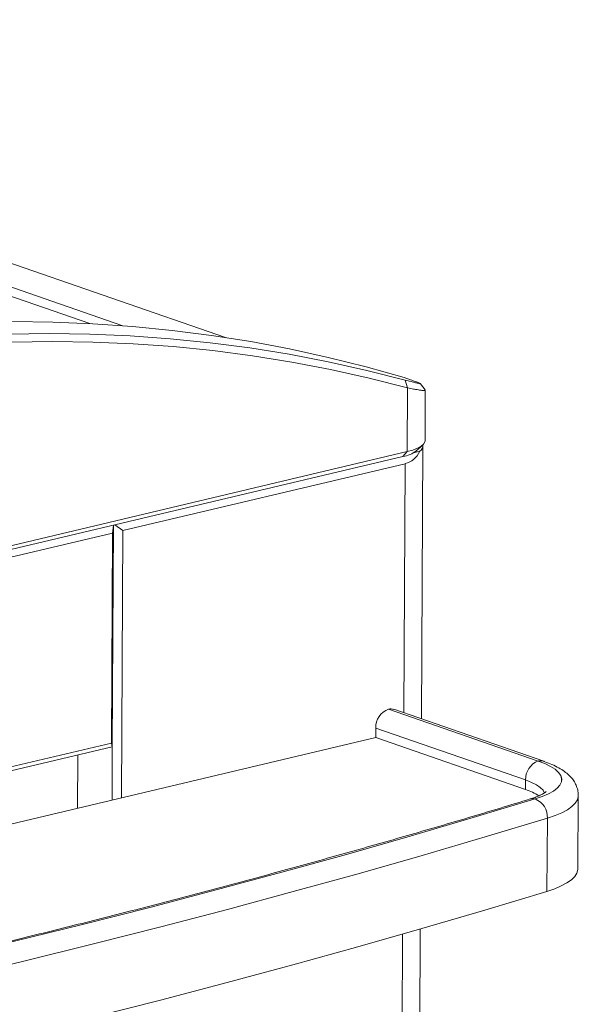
# Model space of a CAD drawing. Header units: millimetres. Extents: x 0 to 420, y 0 to 297.
# Tile 130 of 131: x 390 to 397, y 141 to 152. Entities that reach past the tile are written whole.
import ezdxf

# ---------------------------------------------------------------- set-up
doc = ezdxf.new("R2010")
doc.units = ezdxf.units.MM

msp = doc.modelspace()

# ---------------------------------------------------------------- linework, layer by layer
at = {"color": 7, "linetype": 'Continuous', "lineweight": 18}
for p, q in [((392.625, 148.651), (381.588, 152.477)), ((381.098, 152.361), (391.391, 148.793)), ((390.992, 148.819), (381.036, 152.27)), ((394.851, 148.142), (394.774, 148.169)), ((394.788, 148.139), (394.816, 148.045)), ((395.028, 148.02), (394.973, 148.095)), ((394.812, 147.277), (394.816, 148.045)), ((395.026, 147.408), (395.029, 148.018)), ((395.027, 148.021), (395.028, 148.02)), ((394.921, 147.286), (394.998, 147.356)), ((394.982, 144.06), (394.999, 147.34)), ((377.857, 143.252), (394.812, 147.277)), ((394.812, 147.277), (394.76, 147.218)), ((394.963, 147.281), (394.887, 147.263)), ((394.76, 147.218), (377.805, 143.194)), ((391.388, 146.326), (394.785, 147.132)), ((391.292, 146.395), (391.388, 146.326)), ((381.35, 143.943), (391.266, 146.297)), ((391.253, 143.769), (391.266, 146.297)), ((391.262, 143.724), (391.276, 146.391)), ((391.266, 146.297), (391.275, 146.391)), ((391.388, 146.326), (391.372, 143.108)), ((394.586, 144.177), (396.389, 143.552)), ((394.587, 144.177), (394.586, 144.177)), ((396.389, 143.552), (394.587, 144.177)), ((396.454, 143.55), (394.651, 144.175)), ((396.235, 143.325), (394.432, 143.949)), ((394.432, 143.835), (394.432, 143.949)), ((394.432, 143.835), (378.557, 140.067)), ((396.234, 143.21), (394.432, 143.835)), ((381.224, 141.342), (391.262, 143.724)), ((391.253, 143.769), (381.337, 141.415)), ((391.262, 143.724), (391.253, 143.769)), ((391.259, 143.081), (391.262, 143.724)), ((390.845, 142.983), (390.849, 143.626)), ((396.234, 143.21), (396.235, 143.325)), ((396.866, 142.255), (396.87, 143.136)), ((396.498, 142.864), (396.493, 141.983)), ((394.904, 128.89), (394.969, 141.53))]:
    msp.add_line(p, q, dxfattribs=at)
at = {"color": 8, "linetype": 'Continuous', "lineweight": 18}
for p, q in [((394.785, 147.132), (394.77, 144.134)), ((394.756, 141.469), (394.691, 128.964))]:
    msp.add_line(p, q, dxfattribs=at)
at = {"color": 7, "linetype": 'Continuous', "lineweight": 18, "flags": 128}
for points in [[(394.774, 148.169), (394.318, 148.297), (393.859, 148.412), (393.395, 148.514), (392.928, 148.602), (392.458, 148.676), (391.984, 148.737), (391.507, 148.783), (391.028, 148.817), (390.546, 148.836), (390.062, 148.842)], [(390.014, 148.692), (390.503, 148.699), (390.991, 148.692), (391.476, 148.672), (391.959, 148.637), (392.439, 148.589), (392.916, 148.526), (393.389, 148.45), (393.859, 148.36), (394.325, 148.256), (394.788, 148.139)], [(394.816, 148.045), (394.355, 148.162), (393.89, 148.265), (393.421, 148.355), (392.949, 148.431), (392.473, 148.493), (391.995, 148.542), (391.513, 148.576), (391.029, 148.596), (390.543, 148.603), (390.055, 148.596)], [(394.812, 147.277), (394.88, 147.296), (394.937, 147.318), (394.98, 147.342), (395.009, 147.368), (395.024, 147.395), (395.026, 147.408)], [(396.389, 143.552), (396.469, 143.521), (396.537, 143.488), (396.591, 143.453), (396.632, 143.416), (396.659, 143.378), (396.67, 143.34), (396.667, 143.301), (396.649, 143.264), (396.617, 143.226), (396.57, 143.191), (396.51, 143.157), (396.437, 143.125), (396.352, 143.096)], [(396.352, 143.096), (396.437, 143.125), (396.51, 143.157), (396.57, 143.191), (396.617, 143.226), (396.65, 143.264), (396.667, 143.301), (396.671, 143.34), (396.659, 143.378), (396.633, 143.416), (396.592, 143.453), (396.537, 143.488), (396.469, 143.521), (396.389, 143.552)], [(396.352, 143.096), (395.605, 142.871), (394.848, 142.649), (394.08, 142.429), (393.301, 142.214), (392.512, 142.001), (391.713, 141.791), (390.903, 141.585), (390.084, 141.382), (389.254, 141.182), (388.415, 140.986), (387.566, 140.793), (386.708, 140.603), (385.841, 140.417), (384.965, 140.235), (384.08, 140.056), (383.186, 139.88), (382.283, 139.709), (381.372, 139.54)], [(381.373, 139.54), (382.283, 139.708), (383.186, 139.88), (384.08, 140.056), (384.965, 140.235), (385.841, 140.417), (386.709, 140.603), (387.567, 140.793), (388.415, 140.986), (389.255, 141.182), (390.084, 141.382), (390.904, 141.585), (391.713, 141.791), (392.513, 142.001), (393.302, 142.213), (394.08, 142.429), (394.848, 142.648), (395.605, 142.871), (396.352, 143.096)], [(396.498, 142.864), (395.749, 142.639), (394.99, 142.416), (394.22, 142.196), (393.44, 141.98), (392.649, 141.767), (391.847, 141.556), (391.036, 141.35), (390.214, 141.146), (389.382, 140.946), (388.541, 140.749), (387.69, 140.556), (386.83, 140.366), (385.961, 140.179), (385.082, 139.996), (384.194, 139.817), (383.298, 139.641), (382.394, 139.469), (381.48, 139.3)], [(396.493, 141.983), (396.586, 142.015), (396.666, 142.049), (396.734, 142.085), (396.788, 142.124), (396.829, 142.163), (396.854, 142.204), (396.865, 142.246), (396.866, 142.255)], [(381.476, 138.419), (382.389, 138.587), (383.294, 138.76), (384.19, 138.936), (385.077, 139.115), (385.956, 139.298), (386.825, 139.484), (387.686, 139.674), (388.537, 139.868), (389.378, 140.065), (390.209, 140.265), (391.031, 140.469), (391.843, 140.675), (392.644, 140.885), (393.435, 141.099), (394.216, 141.315), (394.986, 141.535), (395.745, 141.758), (396.493, 141.983)]]:
    msp.add_lwpolyline(points, dxfattribs=at)
at = {"color": 8, "linetype": 'Continuous', "lineweight": 18, "flags": 128}
for points in [[(396.465, 143.166), (396.446, 143.2), (396.413, 143.234), (396.367, 143.266), (396.307, 143.296), (396.235, 143.325)], [(396.87, 143.136), (396.87, 143.127), (396.859, 143.085), (396.833, 143.045), (396.793, 143.005), (396.739, 142.966), (396.671, 142.93), (396.59, 142.896), (396.498, 142.864)]]:
    msp.add_lwpolyline(points, dxfattribs=at)
at = {"color": 7, "linetype": 'Continuous', "lineweight": 18}
for centre, radius, start, end in [((394.929, 147.342), 0.0697, 299.6963, 11.2492), ((394.706, 147.569), 0.355, 278.811, 307.3318), ((394.666, 143.958), 0.234, 109.9194, 181.9686), ((394.615, 144.067), 0.113, 71.1846, 104.2423), ((396.469, 143.333), 0.234, 109.9194, 181.9686), ((396.045, 142.609), 0.63, 56.1367, 72.4474), ((396.261, 142.877), 0.237, 357.04, 67.3908)]:
    msp.add_arc(centre, radius, start, end, dxfattribs=at)
at = {"color": 8, "linetype": 'Continuous', "lineweight": 18}
for centre, radius, start, end in [((396.417, 143.442), 0.114, 71.0985, 104.2366), ((396.322, 142.995), 0.105, 73.8637, 106.693)]:
    msp.add_arc(centre, radius, start, end, dxfattribs=at)
at = {"color": 7, "linetype": 'Continuous', "lineweight": 18}
msp.add_ellipse((394.402, 147.841), major_axis=(-0.473, 0.668), ratio=0.547208, start_param=2.924657, end_param=3.446971, dxfattribs=at)
for points, knots in [([(394.788, 148.139), (394.812, 148.132), (394.86, 148.12), (394.914, 148.106), (394.953, 148.097), (394.973, 148.093), (394.974, 148.095), (394.954, 148.105), (394.915, 148.119), (394.872, 148.134), (394.851, 148.142)], [0, 0, 0, 0, 0.125591, 0.250286, 0.375936, 0.500246, 0.625879, 0.749878, 0.875386, 1, 1, 1, 1]), ([(395.028, 148.018), (395.029, 148.018), (395.029, 148.016), (395.026, 148.015), (395.02, 148.014), (395.011, 148.014), (394.998, 148.014), (394.98, 148.016), (394.959, 148.019), (394.928, 148.024), (394.883, 148.031), (394.84, 148.04), (394.816, 148.045)], [0, 0, 0, 0, 0.037045, 0.117532, 0.197238, 0.28128, 0.369674, 0.462431, 0.559567, 0.660523, 0.807349, 1, 1, 1, 1]), ([(396.869, 143.136), (396.869, 143.149), (396.869, 143.182), (396.856, 143.234), (396.832, 143.289), (396.799, 143.339), (396.756, 143.385), (396.702, 143.429), (396.635, 143.472), (396.557, 143.511), (396.493, 143.536), (396.458, 143.548), (396.454, 143.55)], [0, 0, 0, 0, 0.059458, 0.152901, 0.24639, 0.343583, 0.448538, 0.565716, 0.698281, 0.843229, 0.979972, 1, 1, 1, 1]), ([(396.292, 143.096), (396.173, 143.059), (395.828, 142.954), (395.25, 142.782), (394.555, 142.58), (393.851, 142.381), (393.137, 142.184), (392.415, 141.99), (391.685, 141.798), (390.946, 141.61), (390.198, 141.424), (389.442, 141.24), (388.678, 141.06), (387.906, 140.882), (387.126, 140.707), (386.338, 140.536), (385.542, 140.367), (384.738, 140.2), (383.928, 140.037), (383.11, 139.877), (382.299, 139.723), (381.706, 139.613), (381.389, 139.555), (381.336, 139.546)], [0, 0, 0, 0, 0.026773, 0.077609, 0.128448, 0.179288, 0.230131, 0.280976, 0.331823, 0.382671, 0.433522, 0.484374, 0.535228, 0.586084, 0.636941, 0.687799, 0.738659, 0.78952, 0.840383, 0.891247, 0.942112, 0.990301, 1, 1, 1, 1]), ([(396.482, 143.184), (396.483, 143.184), (396.483, 143.185), (396.474, 143.176), (396.454, 143.162), (396.421, 143.145), (396.377, 143.125), (396.332, 143.108), (396.301, 143.099), (396.292, 143.096)], [0, 0, 0, 0, 0.085883, 0.239453, 0.397124, 0.562686, 0.736848, 0.918911, 1, 1, 1, 1])]:
    msp.add_open_spline(points, degree=3, knots=knots, dxfattribs=at)

doc.saveas('drawing.dxf')
